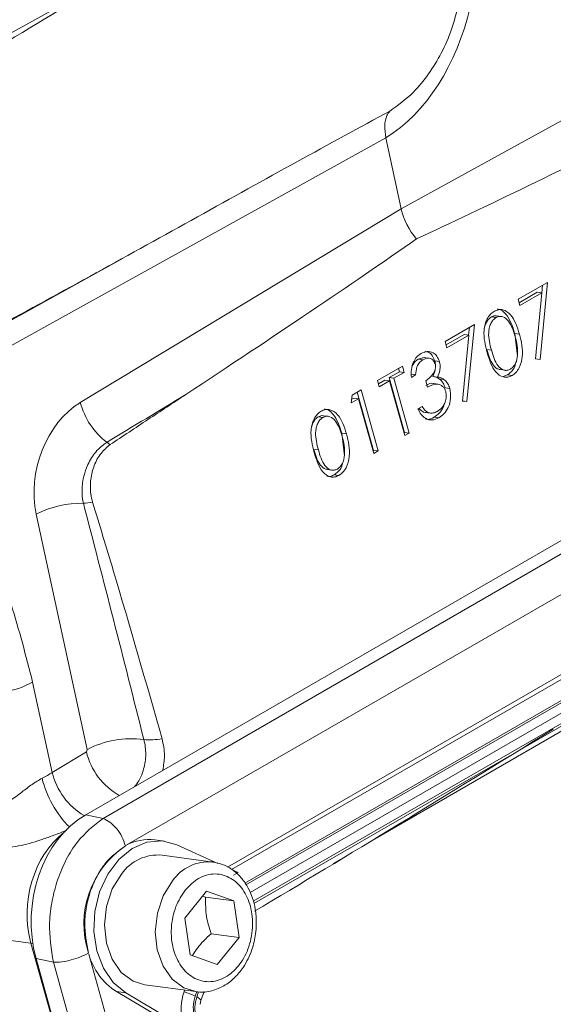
# Model space of a CAD drawing. Header units: inches. Extents: x 0.3 to 33.9, y 0.2 to 21.6.
# Tile 23 of 26: x 30.6 to 31.4, y 17.6 to 19. Entities that reach past the tile are written whole.
import ezdxf

# ---------------------------------------------------------------- set-up
doc = ezdxf.new("R2010")
doc.units = ezdxf.units.IN
doc.header["$MEASUREMENT"] = 0

msp = doc.modelspace()

# ---------------------------------------------------------------- linework, layer by layer
at = {"color": 7, "linetype": 'Continuous', "lineweight": 15}
for p, q in [((31.1499, 18.7359), (31.5831, 18.9741)), ((31.128, 18.8363), (30.4691, 18.4708)), ((31.1499, 18.7359), (31.128, 18.8363)), ((31.128, 18.8363), (31.128, 18.8363)), ((30.6961, 18.4621), (31.1499, 18.7359)), ((30.4825, 18.5139), (30.7566, 18.666)), ((31.3152, 18.6079), (31.3566, 18.6318)), ((31.3566, 18.6318), (31.346, 18.5229)), ((31.3495, 18.6277), (31.3485, 18.6171)), ((31.3177, 18.5991), (31.3152, 18.6079)), ((31.3422, 18.6179), (31.3166, 18.6031)), ((31.3488, 18.6171), (31.3177, 18.5991)), ((31.3397, 18.5236), (31.3488, 18.6171)), ((31.3422, 18.6179), (31.3488, 18.6171)), ((31.2772, 18.583), (31.2838, 18.5821)), ((31.2913, 18.5836), (31.2847, 18.5845)), ((31.9003, 18.5697), (30.7037, 17.879)), ((31.2119, 18.5483), (31.2532, 18.5721)), ((31.2532, 18.5721), (31.2426, 18.4632)), ((31.2461, 18.5681), (31.2451, 18.5575)), ((31.9174, 18.5603), (30.7282, 17.8738)), ((31.2389, 18.5583), (31.2132, 18.5435)), ((31.2455, 18.5574), (31.2144, 18.5394)), ((31.2364, 18.4639), (31.2455, 18.5574)), ((31.2389, 18.5583), (31.2455, 18.5574)), ((31.3104, 18.5597), (31.3143, 18.5275)), ((31.3104, 18.5597), (31.317, 18.5588)), ((31.2144, 18.5394), (31.2119, 18.5483)), ((31.2707, 18.5368), (31.2773, 18.5359)), ((31.948, 18.5209), (30.7611, 17.8357)), ((31.1825, 18.5254), (31.1738, 18.5233)), ((31.1738, 18.5233), (31.1804, 18.5224)), ((31.1891, 18.5245), (31.1805, 18.5257)), ((31.1972, 18.521), (31.2038, 18.5201)), ((31.3397, 18.5237), (31.346, 18.5229)), ((31.346, 18.5229), (31.3397, 18.5236)), ((31.1163, 18.4931), (31.1516, 18.5135)), ((31.1461, 18.5103), (31.1475, 18.5055)), ((31.1516, 18.5135), (31.1541, 18.5046)), ((31.2899, 18.5084), (31.2965, 18.5075)), ((31.1188, 18.4842), (31.1163, 18.4931)), ((31.1268, 18.4936), (31.1176, 18.4883)), ((31.1268, 18.4936), (31.1334, 18.4927)), ((31.1475, 18.5055), (31.1328, 18.4971)), ((31.1328, 18.4971), (31.1544, 18.4196)), ((31.1328, 18.4971), (31.1394, 18.4962)), ((31.1541, 18.5046), (31.1394, 18.4962)), ((31.1394, 18.4962), (31.161, 18.4187)), ((31.1475, 18.5055), (31.1541, 18.5046)), ((31.1635, 18.5019), (31.1701, 18.501)), ((31.1701, 18.501), (31.1641, 18.4975)), ((31.1943, 18.4987), (31.2009, 18.4978)), ((31.1966, 18.4983), (31.1989, 18.4979)), ((31.1997, 18.4978), (31.2036, 18.4955)), ((31.2036, 18.4955), (31.2102, 18.4947)), ((31.2998, 18.5009), (31.2937, 18.4987)), ((31.2998, 18.5009), (31.3064, 18.5001)), ((31.0806, 18.4725), (31.093, 18.4797)), ((31.093, 18.4797), (31.1171, 18.3934)), ((31.1334, 18.4927), (31.1188, 18.4842)), ((31.155, 18.4152), (31.1334, 18.4927)), ((31.1869, 18.4837), (31.1844, 18.4926)), ((31.2018, 18.4879), (31.1952, 18.4888)), ((31.2119, 18.4825), (31.2185, 18.4816)), ((31.0792, 18.4614), (31.0806, 18.4725)), ((31.0895, 18.4673), (31.0792, 18.4614)), ((31.0829, 18.4682), (31.0798, 18.4665)), ((31.0829, 18.4682), (31.0895, 18.4673)), ((31.0876, 18.4765), (31.1105, 18.3942)), ((31.1111, 18.3899), (31.0895, 18.4673)), ((31.1735, 18.4529), (31.1795, 18.4564)), ((31.2364, 18.4641), (31.2426, 18.4632)), ((31.2426, 18.4632), (31.2364, 18.4639)), ((31.0326, 18.4418), (31.0392, 18.4409)), ((31.0467, 18.4424), (31.0401, 18.4433)), ((31.1815, 18.4484), (31.1881, 18.4475)), ((31.1841, 18.4477), (31.1907, 18.4468)), ((31.1964, 18.4413), (31.203, 18.4404)), ((31.0658, 18.4185), (31.0697, 18.3863)), ((31.0658, 18.4185), (31.0724, 18.4176)), ((31.1544, 18.4196), (31.1539, 18.4193)), ((31.1544, 18.4196), (31.161, 18.4187)), ((31.161, 18.4187), (31.155, 18.4152)), ((31.0261, 18.3956), (31.0327, 18.3948)), ((31.1105, 18.3942), (31.11, 18.3939)), ((31.1105, 18.3942), (31.1171, 18.3934)), ((31.1171, 18.3934), (31.1111, 18.3899)), ((31.8644, 18.3591), (30.9042, 17.8048)), ((31.0453, 18.3672), (31.0519, 18.3663)), ((31.0552, 18.3597), (31.0618, 18.3589)), ((30.9361, 17.7689), (31.887, 18.3179)), ((30.706, 17.9711), (30.6338, 18.3039)), ((30.6287, 18.0664), (30.6564, 17.9387)), ((30.6564, 17.9387), (30.7048, 17.9679)), ((30.7048, 17.9679), (30.706, 17.9711)), ((30.7037, 17.879), (30.7282, 17.8738)), ((30.8146, 17.8415), (30.8014, 17.8433)), ((30.8907, 17.81), (30.8324, 17.8364)), ((30.8839, 17.812), (30.8119, 17.8217)), ((31.0536, 17.8093), (31.0639, 17.8155)), ((30.9191, 17.7972), (30.9118, 17.8005)), ((30.9191, 17.7972), (30.9128, 17.7936)), ((30.8439, 17.7327), (30.8746, 17.7708)), ((30.8746, 17.7708), (30.9129, 17.7571)), ((30.869, 17.7638), (30.8733, 17.7624)), ((30.9129, 17.7571), (30.8733, 17.7624)), ((30.9129, 17.7571), (30.9205, 17.7052)), ((30.8514, 17.6808), (30.8439, 17.7327)), ((30.6263, 17.6973), (30.4823, 17.7166)), ((30.9205, 17.7052), (30.8809, 17.7105)), ((30.9205, 17.7052), (30.8897, 17.667)), ((30.8186, 17.008), (30.6263, 17.6973)), ((30.6336, 17.6754), (30.658, 17.6702)), ((30.6336, 17.6754), (30.8248, 16.9896)), ((30.7081, 17.6818), (30.8959, 17.0085)), ((30.8897, 17.667), (30.8514, 17.6808)), ((30.658, 17.6702), (30.8466, 16.9938)), ((30.7874, 17.6383), (30.8593, 17.6287)), ((30.8435, 17.6308), (30.8428, 17.6286)), ((30.7603, 17.6271), (30.7471, 17.6288)), ((30.824, 17.5832), (30.7471, 17.6288)), ((30.7603, 17.6271), (30.8435, 17.5777)), ((30.8655, 17.6108), (30.8667, 17.6162)), ((30.8667, 17.6162), (30.8712, 17.6291))]:
    msp.add_line(p, q, dxfattribs=at)
at = {"color": 8, "linetype": 'Continuous', "lineweight": 15}
for p, q in [((31.8702, 18.3557), (30.9099, 17.8014)), ((31.8896, 18.337), (30.9287, 17.7823)), ((31.8904, 18.3342), (30.9302, 17.7799)), ((31.8482, 18.2807), (30.9406, 17.7567)), ((31.8226, 18.262), (30.9415, 17.7534)), ((31.6223, 18.1393), (31.1118, 17.8446)), ((30.6263, 17.6973), (30.6289, 17.697)), ((30.8609, 17.6287), (30.8586, 17.6222)), ((30.8632, 17.6284), (30.8607, 17.6212))]:
    msp.add_line(p, q, dxfattribs=at)
at = {"color": 7, "linetype": 'Continuous', "lineweight": 15, "flags": 128}
for points in [[(30.0378, 18.674), (30.1254, 18.7226), (30.4757, 18.917), (30.8041, 19.0992)], [(30.8324, 17.8364), (30.8117, 17.8418), (30.7903, 17.84), (30.7694, 17.8312), (30.7505, 17.8158), (30.7348, 17.7949), (30.7232, 17.7698), (30.7166, 17.7421), (30.7153, 17.7137), (30.7195, 17.6863), (30.7288, 17.6617), (30.7427, 17.6416), (30.7603, 17.6271)], [(30.7874, 17.6383), (30.7706, 17.6436), (30.754, 17.656), (30.7411, 17.6745), (30.7329, 17.6975), (30.7302, 17.7231), (30.7331, 17.7493), (30.7413, 17.7739), (30.7543, 17.7949)]]:
    msp.add_lwpolyline(points, dxfattribs=at)
at = {"color": 8, "linetype": 'Continuous', "lineweight": 15, "flags": 128}
for points in [[(30.8593, 17.6287), (30.8425, 17.6339), (30.8259, 17.6464), (30.813, 17.6649), (30.8049, 17.6879), (30.8021, 17.7135), (30.805, 17.7396), (30.8133, 17.7642), (30.8263, 17.7853)], [(30.8607, 17.6212), (30.863, 17.6199), (30.8648, 17.6187), (30.866, 17.6177), (30.8666, 17.6168), (30.8667, 17.6162)]]:
    msp.add_lwpolyline(points, dxfattribs=at)
at = {"color": 7, "linetype": 'Continuous', "lineweight": 15}
for centre, radius, start, end in [((30.7957, 18.4879), 0.1029, 194.5163, 233.0143), ((30.6923, 18.3463), 0.0725, 50.6601, 55.0705), ((30.6974, 18.1814), 0.138, 88.7772, 117.4616), ((30.6919, 18.4453), 0.1262, 273.8328, 279.8406), ((30.5654, 18.1839), 0.1335, 260.6003, 298.3066), ((30.7674, 17.8564), 0.1301, 81.8142, 118.1143), ((30.794, 18.0897), 0.1049, 265.5542, 279.6953), ((30.7931, 17.7763), 0.0675, 82.9377, 118.2777), ((30.8346, 17.7245), 0.1334, 124.0074, 197.9698), ((30.8059, 17.7592), 0.0628, 84.5107, 145.3021), ((30.7973, 17.7066), 0.0926, 195.5492, 237.1312), ((30.9117, 17.6047), 0.073, 160.8497, 194.9532), ((30.8128, 17.5308), 0.1022, 63.3872, 72.9812)]:
    msp.add_arc(centre, radius, start, end, dxfattribs=at)
at = {"color": 8, "linetype": 'Continuous', "lineweight": 15}
for centre, radius, start, end in [((30.7976, 17.9897), 0.0954, 193.2426, 240.9324), ((30.7499, 17.9609), 0.0961, 193.3568, 239.9137), ((30.7861, 17.9661), 0.1484, 193.9093, 224.7042), ((30.878, 17.7494), 0.0629, 85.333, 145.257)]:
    msp.add_arc(centre, radius, start, end, dxfattribs=at)
at = {"color": 7, "linetype": 'Continuous', "lineweight": 15}
for centre, major_axis, ratio, start_param, end_param in [((31.0777, 19.0607), (0.0518, 0.2449), 0.694591, 3.724118, 4.697841), ((30.4548, 18.4302), (1.2108, 0.6996), 0.039195, 0.953123, 1.20548), ((31.9978, 19.1698), (1.1278, 0.5937), 0.043434, 3.867501, 4.245258), ((31.1906, 18.7259), (-0.03, 0.052), 0.577997, 1.066201, 1.88875), ((30.3453, 18.2158), (1.0999, 0.6937), 0.041726, 5.157663, 5.53542), ((18.8105, 11.2549), (27.2039, 16.446), 0.001716, 5.165053, 5.169612), ((30.7232, 18.3535), (0.0325, 0.1186), 0.730981, 0.654982, 2.190872), ((30.7666, 17.8623), (-0.3063, 1.2427), 0.037761, 4.802116, 5.079784), ((31.5505, 18.1803), (1.2002, 0.7569), 0.03824, 4.157286, 4.532989), ((30.6175, 17.9406), (0.0588, 0.0232), 0.305579, 5.01867, 5.307395), ((30.7475, 17.7361), (0.0165, 0.1565), 0.765276, 0.507814, 2.048452)]:
    msp.add_ellipse(centre, major_axis=major_axis, ratio=ratio, start_param=start_param, end_param=end_param, dxfattribs=at)
at = {"color": 8, "linetype": 'Continuous', "lineweight": 15}
msp.add_ellipse((30.7162, 17.7481), major_axis=(0.0183, 0.1237), ratio=0.756334, start_param=0.665537, end_param=2.103333, dxfattribs=at)
at = {"color": 7, "linetype": 'Continuous', "lineweight": 15}
for points, knots in [([(30.8041, 19.0992), (30.7759, 19.0824), (30.6915, 19.032), (30.5509, 18.9472), (30.3863, 18.8456), (30.2254, 18.7446), (30.1218, 18.6742), (30.07, 18.6391)], [0, 0, 0, 0, 0.114153, 0.342459, 0.570778, 0.785343, 1, 1, 1, 1]), ([(31.2309, 19.0249), (31.2279, 19.0131), (31.2217, 18.9891), (31.2072, 18.9559), (31.1888, 18.9257), (31.1649, 18.8966), (31.145, 18.8822), (31.1337, 18.874)], [0, 0, 0, 0, 0.185119, 0.375609, 0.56021, 0.750399, 1, 1, 1, 1]), ([(31.1337, 18.874), (31.1322, 18.8721), (31.1284, 18.8667), (31.1255, 18.8541), (31.1272, 18.8422), (31.128, 18.8363)], [0, 0, 0, 0, 0.230653, 0.615325, 1, 1, 1, 1]), ([(30.4897, 18.521), (30.5183, 18.5363), (30.6426, 18.6029), (30.7664, 18.6715), (30.8618, 18.7244)], [0, 0, 0, 0, 0.2297207, 1, 1, 1, 1]), ([(31.2713, 18.5324), (31.2687, 18.5429), (31.2654, 18.556), (31.2681, 18.5726), (31.271, 18.5802), (31.2754, 18.5868), (31.2792, 18.5895), (31.2811, 18.5908)], [0, 0, 0, 0, 0.498702, 0.624177, 0.749467, 0.874745, 1, 1, 1, 1]), ([(31.2811, 18.5908), (31.2831, 18.5917), (31.2872, 18.5936), (31.2957, 18.5933), (31.3088, 18.5841), (31.3137, 18.5689), (31.317, 18.5588)], [0, 0, 0, 0, 0.1256, 0.251197, 0.500581, 1, 1, 1, 1]), ([(31.2855, 18.5939), (31.286, 18.5939), (31.2906, 18.5939), (31.3021, 18.5844), (31.3071, 18.5696), (31.3104, 18.5597)], [0, 0, 0, 0, 0.036571, 0.357435, 1, 1, 1, 1]), ([(31.2772, 18.583), (31.2757, 18.5819), (31.2727, 18.5797), (31.2695, 18.5743), (31.2675, 18.5688), (31.2672, 18.5651), (31.267, 18.5636)], [0, 0, 0, 0, 0.270235, 0.540773, 0.810925, 1, 1, 1, 1]), ([(31.2838, 18.5821), (31.2823, 18.581), (31.2793, 18.5788), (31.2761, 18.5734), (31.274, 18.5673), (31.2725, 18.5542), (31.2752, 18.5441), (31.2773, 18.5359)], [0, 0, 0, 0, 0.125139, 0.250418, 0.375519, 0.500847, 1, 1, 1, 1]), ([(31.2847, 18.5842), (31.2838, 18.5844), (31.2813, 18.5849), (31.2788, 18.5837), (31.2772, 18.583)], [0, 0, 0, 0, 0.360781, 1, 1, 1, 1]), ([(31.3109, 18.5553), (31.3084, 18.5632), (31.3047, 18.575), (31.2951, 18.5832), (31.2886, 18.5841), (31.2854, 18.5827), (31.2838, 18.5821)], [0, 0, 0, 0, 0.500072, 0.749021, 0.874598, 1, 1, 1, 1]), ([(31.317, 18.5588), (31.3195, 18.5482), (31.3232, 18.5324), (31.3181, 18.5128), (31.3122, 18.5041), (31.3083, 18.5014), (31.3064, 18.5001)], [0, 0, 0, 0, 0.4994065, 0.7487427, 0.8743724, 1, 1, 1, 1]), ([(31.3144, 18.5322), (31.3142, 18.5366), (31.3137, 18.5446), (31.3118, 18.5521), (31.3109, 18.5553)], [0, 0, 0, 0, 0.5595988, 1, 1, 1, 1]), ([(31.2707, 18.5368), (31.273, 18.529), (31.2765, 18.5172), (31.2854, 18.5089), (31.2892, 18.5087), (31.2899, 18.5086)], [0, 0, 0, 0, 0.623972, 0.934273, 1, 1, 1, 1]), ([(31.2773, 18.5359), (31.2796, 18.5279), (31.2831, 18.5159), (31.2928, 18.5078), (31.2994, 18.507), (31.3025, 18.5084), (31.3041, 18.509)], [0, 0, 0, 0, 0.500291, 0.749086, 0.874606, 1, 1, 1, 1]), ([(31.1641, 18.4975), (31.1639, 18.5013), (31.1636, 18.5088), (31.1667, 18.5191), (31.1717, 18.5269), (31.1758, 18.5298), (31.1779, 18.5312)], [0, 0, 0, 0, 0.280288, 0.55968, 0.779747, 1, 1, 1, 1]), ([(31.1738, 18.5233), (31.1721, 18.5221), (31.1687, 18.5198), (31.1666, 18.5156), (31.1656, 18.5135)], [0, 0, 0, 0, 0.511437, 1, 1, 1, 1]), ([(31.1804, 18.5224), (31.1787, 18.5212), (31.1753, 18.5189), (31.171, 18.5113), (31.1704, 18.5049), (31.1701, 18.501)], [0, 0, 0, 0, 0.280636, 0.560364, 1, 1, 1, 1]), ([(31.1779, 18.5312), (31.1807, 18.5324), (31.1863, 18.5348), (31.1944, 18.533), (31.2006, 18.5279), (31.2027, 18.5227), (31.2038, 18.5201)], [0, 0, 0, 0, 0.280085, 0.559868, 0.780099, 1, 1, 1, 1]), ([(31.1977, 18.5167), (31.1967, 18.5187), (31.1948, 18.5229), (31.1881, 18.5255), (31.1833, 18.5236), (31.1804, 18.5224)], [0, 0, 0, 0, 0.278859, 0.560074, 1, 1, 1, 1]), ([(31.183, 18.5341), (31.1847, 18.5339), (31.1888, 18.5335), (31.194, 18.5287), (31.1961, 18.5236), (31.1972, 18.521)], [0, 0, 0, 0, 0.2826758, 0.6416068, 1, 1, 1, 1]), ([(31.1972, 18.521), (31.1977, 18.5189), (31.1984, 18.5166), (31.1981, 18.5141), (31.1981, 18.5137)], [0, 0, 0, 0, 0.869559, 1, 1, 1, 1]), ([(31.3064, 18.5001), (31.3044, 18.4991), (31.3004, 18.4973), (31.292, 18.4977), (31.2828, 18.5044), (31.2758, 18.5175), (31.2728, 18.5275), (31.2713, 18.5324)], [0, 0, 0, 0, 0.125181, 0.250351, 0.498778, 0.748946, 1, 1, 1, 1]), ([(31.3041, 18.509), (31.3059, 18.5104), (31.3094, 18.5131), (31.3137, 18.5213), (31.3141, 18.528), (31.3144, 18.5322)], [0, 0, 0, 0, 0.280257, 0.560781, 1, 1, 1, 1]), ([(31.1844, 18.4926), (31.1881, 18.4952), (31.1936, 18.4992), (31.1978, 18.5075), (31.1985, 18.5129), (31.198, 18.5154), (31.1977, 18.5167)], [0, 0, 0, 0, 0.499418, 0.749016, 0.874544, 1, 1, 1, 1]), ([(31.1978, 18.5088), (31.1978, 18.5086), (31.1975, 18.505), (31.1958, 18.5018), (31.1943, 18.4987)], [0, 0, 0, 0, 0.0591168, 1, 1, 1, 1]), ([(31.2038, 18.5201), (31.2042, 18.5181), (31.2051, 18.5139), (31.2045, 18.5059), (31.2022, 18.5009), (31.2009, 18.4978)], [0, 0, 0, 0, 0.280508, 0.560792, 1, 1, 1, 1]), ([(31.3116, 18.5183), (31.3111, 18.516), (31.31, 18.511), (31.3055, 18.505), (31.3017, 18.5023), (31.2998, 18.5009)], [0, 0, 0, 0, 0.291674, 0.64584, 1, 1, 1, 1]), ([(31.2009, 18.4978), (31.2027, 18.4977), (31.206, 18.4974), (31.2089, 18.4955), (31.2102, 18.4947)], [0, 0, 0, 0, 0.559795, 1, 1, 1, 1]), ([(31.2036, 18.4955), (31.2056, 18.4936), (31.2092, 18.4903), (31.2111, 18.4849), (31.2119, 18.4825)], [0, 0, 0, 0, 0.559419, 1, 1, 1, 1]), ([(31.2102, 18.4947), (31.2122, 18.4928), (31.2158, 18.4894), (31.2177, 18.484), (31.2185, 18.4816)], [0, 0, 0, 0, 0.5594191, 1, 1, 1, 1]), ([(31.1951, 18.4888), (31.1951, 18.4888), (31.1919, 18.4903), (31.1883, 18.4881), (31.1848, 18.4859)], [0, 0, 0, 0, 0.021351, 1, 1, 1, 1]), ([(31.2127, 18.4774), (31.2121, 18.4789), (31.2111, 18.4818), (31.2075, 18.486), (31.1992, 18.4898), (31.1918, 18.4862), (31.1869, 18.4837)], [0, 0, 0, 0, 0.125587, 0.251191, 0.500605, 1, 1, 1, 1]), ([(31.2185, 18.4816), (31.2192, 18.4771), (31.2206, 18.4681), (31.2169, 18.4551), (31.2106, 18.4456), (31.2055, 18.4421), (31.203, 18.4404)], [0, 0, 0, 0, 0.279304, 0.558838, 0.779277, 1, 1, 1, 1]), ([(30.4691, 18.4708), (30.4848, 18.4396), (30.5164, 18.3771), (30.5602, 18.2795), (30.6002, 18.1774), (30.6192, 18.1035), (30.6287, 18.0664)], [0, 0, 0, 0, 0.247523, 0.495355, 0.746644, 1, 1, 1, 1]), ([(30.8452, 18.4732), (30.8274, 18.4614), (30.7917, 18.4379), (30.7561, 18.4142), (30.7383, 18.4024)], [0, 0, 0, 0, 0.499999, 1, 1, 1, 1]), ([(31.2006, 18.4493), (31.2029, 18.4508), (31.2075, 18.4539), (31.2118, 18.4616), (31.2139, 18.47), (31.2131, 18.4749), (31.2127, 18.4774)], [0, 0, 0, 0, 0.2805991, 0.5601509, 0.7803026, 1, 1, 1, 1]), ([(31.0365, 18.4496), (31.0386, 18.4505), (31.0426, 18.4524), (31.0511, 18.4521), (31.0642, 18.4429), (31.0691, 18.4277), (31.0724, 18.4176)], [0, 0, 0, 0, 0.1256001, 0.2511969, 0.5005813, 1, 1, 1, 1]), ([(31.0409, 18.4527), (31.0414, 18.4527), (31.046, 18.4527), (31.0575, 18.4432), (31.0625, 18.4284), (31.0658, 18.4185)], [0, 0, 0, 0, 0.036571, 0.357435, 1, 1, 1, 1]), ([(31.203, 18.4404), (31.1998, 18.4389), (31.1935, 18.4361), (31.1844, 18.4385), (31.1777, 18.4448), (31.1749, 18.4502), (31.1735, 18.4529)], [0, 0, 0, 0, 0.279886, 0.558979, 0.779263, 1, 1, 1, 1]), ([(31.1753, 18.4539), (31.1759, 18.453), (31.1776, 18.4505), (31.18, 18.4492), (31.1815, 18.4484)], [0, 0, 0, 0, 0.358787, 1, 1, 1, 1]), ([(31.1795, 18.4564), (31.1809, 18.4542), (31.1832, 18.4504), (31.1866, 18.4484), (31.1881, 18.4475)], [0, 0, 0, 0, 0.560694, 1, 1, 1, 1]), ([(31.2108, 18.4608), (31.2104, 18.459), (31.2092, 18.4537), (31.2039, 18.4466), (31.1989, 18.443), (31.1964, 18.4413)], [0, 0, 0, 0, 0.199692, 0.599588, 1, 1, 1, 1]), ([(31.0267, 18.3912), (31.0241, 18.4017), (31.0208, 18.4148), (31.0235, 18.4314), (31.0264, 18.439), (31.0308, 18.4456), (31.0346, 18.4483), (31.0365, 18.4496)], [0, 0, 0, 0, 0.498702, 0.6241765, 0.7494675, 0.8747453, 1, 1, 1, 1]), ([(31.0326, 18.4418), (31.0311, 18.4407), (31.0281, 18.4385), (31.0249, 18.4331), (31.0229, 18.4276), (31.0226, 18.4239), (31.0225, 18.4224)], [0, 0, 0, 0, 0.270235, 0.540773, 0.810925, 1, 1, 1, 1]), ([(31.0392, 18.4409), (31.0377, 18.4398), (31.0347, 18.4376), (31.0315, 18.4322), (31.0294, 18.4261), (31.0279, 18.413), (31.0306, 18.4029), (31.0327, 18.3948)], [0, 0, 0, 0, 0.125139, 0.250418, 0.375519, 0.500847, 1, 1, 1, 1]), ([(31.0401, 18.443), (31.0392, 18.4432), (31.0367, 18.4437), (31.0342, 18.4425), (31.0326, 18.4418)], [0, 0, 0, 0, 0.360781, 1, 1, 1, 1]), ([(31.0663, 18.4141), (31.0638, 18.422), (31.0601, 18.4338), (31.0505, 18.442), (31.044, 18.4429), (31.0408, 18.4416), (31.0392, 18.4409)], [0, 0, 0, 0, 0.500072, 0.749021, 0.874598, 1, 1, 1, 1]), ([(31.1964, 18.4413), (31.1932, 18.4395), (31.189, 18.4372), (31.1848, 18.4385), (31.1838, 18.4389)], [0, 0, 0, 0, 0.759527, 1, 1, 1, 1]), ([(31.1881, 18.4475), (31.1905, 18.447), (31.1947, 18.4463), (31.1988, 18.4484), (31.2006, 18.4493)], [0, 0, 0, 0, 0.558748, 1, 1, 1, 1]), ([(31.0724, 18.4176), (31.0749, 18.407), (31.0786, 18.3912), (31.0735, 18.3716), (31.0676, 18.3629), (31.0637, 18.3602), (31.0618, 18.3589)], [0, 0, 0, 0, 0.4994065, 0.7487427, 0.8743724, 1, 1, 1, 1]), ([(31.0698, 18.391), (31.0696, 18.3954), (31.0691, 18.4034), (31.0672, 18.4109), (31.0663, 18.4141)], [0, 0, 0, 0, 0.559599, 1, 1, 1, 1]), ([(30.7004, 18.3194), (30.6996, 18.3237), (30.6978, 18.3347), (30.6993, 18.3522), (30.7049, 18.3713), (30.7143, 18.3886), (30.7252, 18.4001), (30.7321, 18.4046), (30.7338, 18.4057)], [0, 0, 0, 0, 0.1337925, 0.3499936, 0.507744, 0.714733, 0.929626, 1, 1, 1, 1]), ([(30.7383, 18.4024), (30.7338, 18.3986), (30.7247, 18.3911), (30.7151, 18.3734), (30.7101, 18.3533), (30.71, 18.335), (30.7125, 18.3248), (30.7135, 18.321)], [0, 0, 0, 0, 0.215697, 0.431707, 0.649625, 0.869325, 1, 1, 1, 1]), ([(31.0261, 18.3956), (31.0285, 18.3878), (31.0319, 18.376), (31.0408, 18.3677), (31.0447, 18.3675), (31.0453, 18.3674)], [0, 0, 0, 0, 0.623972, 0.934273, 1, 1, 1, 1]), ([(31.0618, 18.3589), (31.0598, 18.3579), (31.0558, 18.3561), (31.0474, 18.3565), (31.0382, 18.3632), (31.0312, 18.3763), (31.0282, 18.3863), (31.0267, 18.3912)], [0, 0, 0, 0, 0.125181, 0.250351, 0.498778, 0.748946, 1, 1, 1, 1]), ([(31.0327, 18.3948), (31.035, 18.3867), (31.0385, 18.3747), (31.0482, 18.3666), (31.0548, 18.3658), (31.058, 18.3672), (31.0596, 18.3678)], [0, 0, 0, 0, 0.500291, 0.749086, 0.874606, 1, 1, 1, 1]), ([(31.0596, 18.3678), (31.0613, 18.3692), (31.0648, 18.3719), (31.0691, 18.3801), (31.0696, 18.3869), (31.0698, 18.391)], [0, 0, 0, 0, 0.280257, 0.560781, 1, 1, 1, 1]), ([(31.067, 18.3771), (31.0666, 18.3748), (31.0655, 18.3698), (31.0609, 18.3638), (31.0571, 18.3611), (31.0552, 18.3597)], [0, 0, 0, 0, 0.291674, 0.64584, 1, 1, 1, 1]), ([(31.0552, 18.3597), (31.0532, 18.3588), (31.0497, 18.357), (31.0461, 18.3575), (31.0445, 18.3576)], [0, 0, 0, 0, 0.573378, 1, 1, 1, 1]), ([(30.7135, 18.321), (30.7233, 18.2888), (30.7569, 18.1778), (30.789, 18.0658), (30.8117, 17.9863)], [0, 0, 0, 0, 0.2906911, 1, 1, 1, 1]), ([(30.8117, 17.9863), (30.8134, 17.9784), (30.8164, 17.9639), (30.8138, 17.9487), (30.8126, 17.9418)], [0, 0, 0, 0, 0.546244, 1, 1, 1, 1]), ([(30.5825, 17.8933), (30.5877, 17.8952), (30.5983, 17.8991), (30.6139, 17.9115), (30.6265, 17.9209), (30.6356, 17.9269), (30.6397, 17.9292), (30.642, 17.9304)], [0, 0, 0, 0, 0.287489, 0.585556, 0.818707, 0.895758, 1, 1, 1, 1]), ([(30.7282, 17.8738), (30.7154, 17.8638), (30.6958, 17.8483), (30.6758, 17.816), (30.6636, 17.788), (30.6557, 17.7577), (30.6506, 17.7173), (30.6551, 17.6887), (30.658, 17.6702)], [0, 0, 0, 0, 0.240418, 0.371173, 0.5, 0.62883, 0.759582, 1, 1, 1, 1]), ([(30.6767, 17.8568), (30.6755, 17.8563), (30.6688, 17.8537), (30.6564, 17.849), (30.6344, 17.8412), (30.6072, 17.8332), (30.5882, 17.8324), (30.5783, 17.832)], [0, 0, 0, 0, 0.032936, 0.182594, 0.33832, 0.655699, 1, 1, 1, 1]), ([(30.76, 17.835), (30.75, 17.8277), (30.7348, 17.8165), (30.7194, 17.7925), (30.7101, 17.7715), (30.7043, 17.7488), (30.701, 17.7185), (30.705, 17.6972), (30.7077, 17.6833)], [0, 0, 0, 0, 0.240853, 0.369278, 0.5, 0.630722, 0.759147, 1, 1, 1, 1]), ([(30.944, 17.7106), (30.9447, 17.7191), (30.9455, 17.7309), (30.9433, 17.7477), (30.9399, 17.7612), (30.9336, 17.7759), (30.9246, 17.7894), (30.9127, 17.8007), (30.8986, 17.8091), (30.8881, 17.811), (30.883, 17.8118)], [0, 0, 0, 0, 0.1767978, 0.2462756, 0.3607949, 0.4782036, 0.6033707, 0.7342089, 0.8715353, 1, 1, 1, 1]), ([(30.8447, 17.7726), (30.8507, 17.7787), (30.8599, 17.7881), (30.8747, 17.794), (30.8865, 17.7957), (30.8982, 17.7941), (30.9121, 17.7881), (30.9268, 17.7743), (30.9361, 17.7538), (30.9395, 17.7348), (30.9399, 17.7192), (30.9378, 17.7036), (30.9322, 17.6845), (30.9206, 17.6639), (30.9044, 17.65), (30.8897, 17.6439), (30.8778, 17.6422), (30.8662, 17.6438), (30.8522, 17.6497), (30.8376, 17.6636), (30.8283, 17.684), (30.8248, 17.7031), (30.8245, 17.7187), (30.8266, 17.7343), (30.8321, 17.7535), (30.8397, 17.7651), (30.8447, 17.7726)], [0, 0, 0, 0, 0.059864, 0.09209, 0.125, 0.15791, 0.190136, 0.25, 0.309864, 0.34209, 0.375, 0.40791, 0.440136, 0.5, 0.559864, 0.59209, 0.625, 0.65791, 0.690136, 0.75, 0.809864, 0.84209, 0.875, 0.90791, 0.940136, 1, 1, 1, 1]), ([(30.8733, 17.7624), (30.8732, 17.7533), (30.873, 17.7363), (30.8784, 17.7187), (30.8809, 17.7105)], [0, 0, 0, 0, 0.534747, 1, 1, 1, 1]), ([(30.8809, 17.7105), (30.8738, 17.7039), (30.8631, 17.6938), (30.8569, 17.6832), (30.8547, 17.6796)], [0, 0, 0, 0, 0.657356, 1, 1, 1, 1]), ([(30.8594, 17.629), (30.8604, 17.6288), (30.8678, 17.6269), (30.8817, 17.6292), (30.8993, 17.6361), (30.9143, 17.6477), (30.9256, 17.6611), (30.9335, 17.6749), (30.9402, 17.6908), (30.9426, 17.703), (30.944, 17.7106)], [0, 0, 0, 0, 0.0257385, 0.1902359, 0.3413021, 0.4879184, 0.6322691, 0.7376818, 0.8367902, 1, 1, 1, 1])]:
    msp.add_open_spline(points, degree=3, knots=knots, dxfattribs=at)
at = {"color": 8, "linetype": 'Continuous', "lineweight": 15}
msp.add_open_spline([(30.7729, 17.9189), (30.775, 17.9214), (30.7797, 17.9271), (30.7854, 17.9409), (30.7893, 17.959), (30.7884, 17.9751), (30.7863, 17.9833), (30.7859, 17.9852)], degree=3, knots=[0, 0, 0, 0, 0.1499444, 0.3326658, 0.6245887, 0.9165101, 1, 1, 1, 1], dxfattribs=at)
at = {"color": 7, "linetype": 'Continuous', "lineweight": 15}
for points in [[(30.7282, 17.8738), (30.7314, 17.8722), (30.738, 17.8691), (30.7475, 17.8596), (30.7555, 17.8479), (30.7584, 17.8394), (30.7599, 17.8351)], [(30.7076, 17.6833), (30.704, 17.6814), (30.6968, 17.6777), (30.6833, 17.6734), (30.6696, 17.6705), (30.6619, 17.6703), (30.658, 17.6702)], [(30.8575, 17.5917), (30.8566, 17.5968), (30.8547, 17.6069), (30.8573, 17.6171), (30.8586, 17.6222)], [(30.8597, 17.593), (30.8588, 17.5976), (30.857, 17.6069), (30.8595, 17.6164), (30.8607, 17.6212)]]:
    msp.add_open_spline(points, degree=3, dxfattribs=at)

doc.saveas('drawing.dxf')
